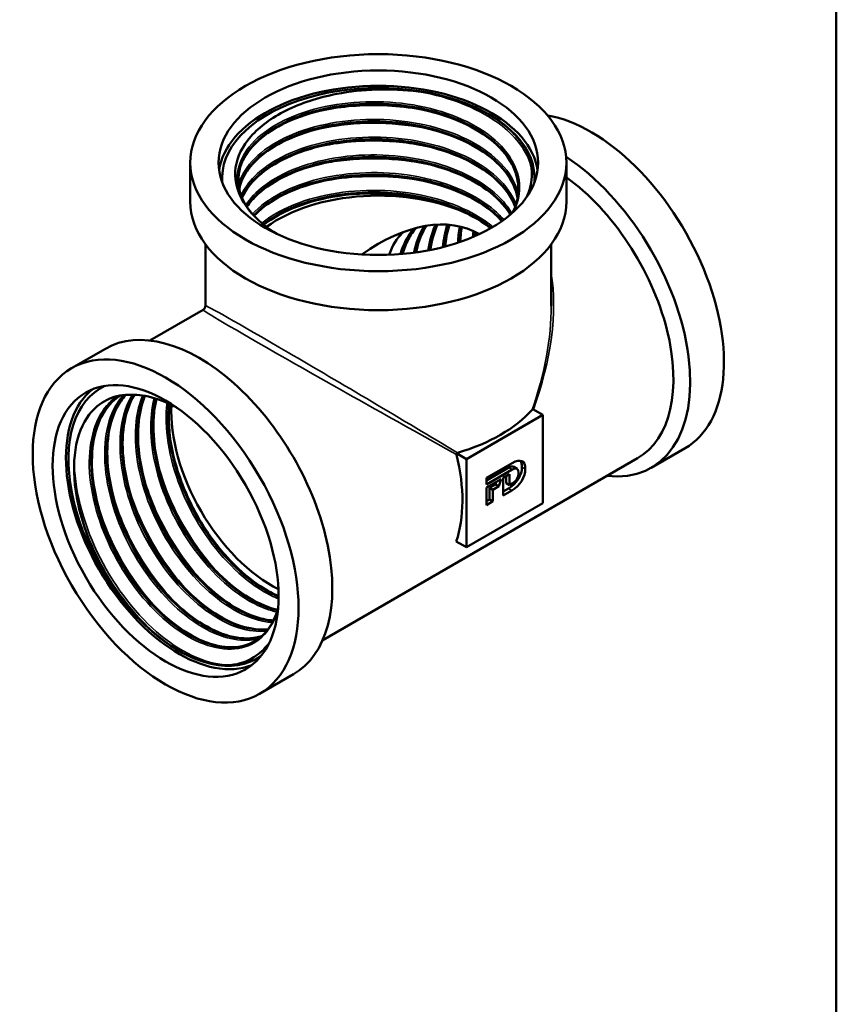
# Model space of a CAD drawing. Header units: millimetres. Extents: x -72 to 688, y -69 to 356.
# Tile 3 of 6: x 118 to 205, y 62 to 167. Entities that reach past the tile are written whole.
import ezdxf

# ---------------------------------------------------------------- set-up
doc = ezdxf.new("R2010")
doc.units = ezdxf.units.MM
for name, color, linetype, lineweight in [('Видимые тонкие (ГОСТ)', 7, 'Continuous', 35), ('Видимый контур (ГОСТ)', 7, 'Continuous', 50), ('Кромка (ГОСТ)', 7, 'Continuous', 50)]:
    doc.layers.add(name, color=color, linetype=linetype, lineweight=lineweight)

# ---------------------------------------------------------------- blocks, each defined once
blk = doc.blocks.new('Рамки ГОСТ_ граница 297x210')
at = {"layer": 'Кромка (ГОСТ)'}
blk.add_line((205, 5), (205, 292), dxfattribs=at)

msp = doc.modelspace()

# ---------------------------------------------------------------- linework, layer by layer
at = {"layer": 'Видимые тонкие (ГОСТ)'}
for p, q in [((170.522, 119.267), (170.168, 119.471)), ((171.917, 119.335), (171.564, 119.539)), ((170.497, 117.055), (170.143, 117.259))]:
    msp.add_line(p, q, dxfattribs=at)
for major_axis, ratio, start_param, end_param in [((13.449, 22.69), 0.5695605, 5.0323307, 5.6821781), ((18.651, -10.478), 0.0116063, 3.1347085, 5.1817701), ((-18.4, 10.914), 0.0116063, 4.2430079, 6.2900694), ((12.926, 22.992), 0.5695605, 5.0149972, 5.4912624)]:
    msp.add_ellipse((156.281, 125.795), major_axis=major_axis, ratio=ratio, start_param=start_param, end_param=end_param, dxfattribs=at)
for points, knots in [([(160.515, 159.499), (164.05, 158.891), (167.25, 157.582), (169.454, 155.83), (171.026, 154.579), (172.083, 153.109), (172.535, 151.577)], [2.6156521, 2.6156521, 2.6156521, 2.6156521, 3.2805271, 3.2805271, 3.2805271, 3.7550364, 3.7550364, 3.7550364, 3.7550364]), ([(141.769, 148.043), (140.886, 149.876), (141.168, 151.882), (142.553, 153.612), (143.939, 155.341), (146.418, 156.782), (149.453, 157.608), (152.488, 158.434), (156.058, 158.639), (159.391, 158.163), (162.723, 157.688), (165.795, 156.536), (167.943, 154.942), (170.089, 153.348), (171.297, 151.322), (171.305, 149.288), (171.308, 148.416), (171.091, 147.545), (170.674, 146.708)], [0.5233568, 0.5233568, 0.5233568, 0.5233568, 1.2040184, 1.2040184, 1.2040184, 1.8844804, 1.8844804, 1.8844804, 2.5647468, 2.5647468, 2.5647468, 3.2448217, 3.2448217, 3.2448217, 3.9247091, 3.9247091, 3.9247091, 4.2162159, 4.2162159, 4.2162159, 4.2162159]), ([(149.31, 157.243), (151.254, 157.726), (153.373, 157.994), (155.515, 158.013), (157.853, 158.033), (160.21, 157.755), (162.386, 157.215)], [8.20309522, 8.20309522, 8.20309522, 8.20309522, 8.59298612, 8.59298612, 8.59298612, 9.01846169, 9.01846169, 9.01846169, 9.01846169]), ([(141.409, 149.506), (141.486, 149.814), (141.595, 150.118), (141.734, 150.419), (142.585, 152.251), (144.591, 153.904), (147.319, 155.007), (150.048, 156.109), (153.48, 156.654), (156.876, 156.508), (160.271, 156.362), (163.608, 155.528), (166.167, 154.169), (168.725, 152.81), (170.489, 150.937), (171.078, 148.937), (171.11, 148.828), (171.138, 148.718), (171.164, 148.608)], [7.21025, 7.21025, 7.21025, 7.21025, 7.3214747, 7.3214747, 7.3214747, 8.0003215, 8.0003215, 8.0003215, 8.6790087, 8.6790087, 8.6790087, 9.3575404, 9.3575404, 9.3575404, 10.0359205, 10.0359205, 10.0359205, 10.0729776, 10.0729776, 10.0729776, 10.0729776]), ([(149.308, 155.36), (149.661, 155.448), (150.021, 155.529), (150.386, 155.603), (153.787, 156.288), (157.624, 156.297), (161.107, 155.616), (161.54, 155.531), (161.967, 155.436), (162.387, 155.331)], [14.48628053, 14.48628053, 14.48628053, 14.48628053, 14.55731322, 14.55731322, 14.55731322, 15.21933013, 15.21933013, 15.21933013, 15.30164699, 15.30164699, 15.30164699, 15.30164699]), ([(141.683, 148.408), (142.324, 149.862), (143.665, 151.218), (145.547, 152.274), (147.942, 153.617), (151.195, 154.465), (154.596, 154.619), (157.994, 154.772), (161.516, 154.229), (164.394, 153.095), (167.271, 151.961), (169.484, 150.243), (170.552, 148.3), (170.7, 148.032), (170.825, 147.76), (170.929, 147.485)], [13.5895953, 13.5895953, 13.5895953, 13.5895953, 14.1268146, 14.1268146, 14.1268146, 14.8101735, 14.8101735, 14.8101735, 15.4930384, 15.4930384, 15.4930384, 16.1754262, 16.1754262, 16.1754262, 16.2696792, 16.2696792, 16.2696792, 16.2696792]), ([(149.309, 153.47), (151.624, 154.043), (154.188, 154.31), (156.74, 154.222), (158.671, 154.156), (160.59, 153.887), (162.385, 153.44)], [20.76946584, 20.76946584, 20.76946584, 20.76946584, 21.23359443, 21.23359443, 21.23359443, 21.5848323, 21.5848323, 21.5848323, 21.5848323]), ([(142.175, 147.419), (142.647, 148.14), (143.294, 148.824), (144.102, 149.442), (146.096, 150.967), (149.053, 152.08), (152.337, 152.528), (155.619, 152.975), (159.204, 152.754), (162.319, 151.897), (165.432, 151.04), (168.053, 149.553), (169.618, 147.743), (169.956, 147.352), (170.245, 146.946), (170.482, 146.531)], [19.9850907, 19.9850907, 19.9850907, 19.9850907, 20.2606621, 20.2606621, 20.2606621, 20.9401723, 20.9401723, 20.9401723, 21.6193363, 21.6193363, 21.6193363, 22.2981699, 22.2981699, 22.2981699, 22.4447558, 22.4447558, 22.4447558, 22.4447558]), ([(149.309, 151.584), (150.048, 151.769), (150.813, 151.923), (151.596, 152.042), (155.114, 152.576), (158.98, 152.407), (162.388, 151.557)], [27.05265114, 27.05265114, 27.05265114, 27.05265114, 27.20110797, 27.20110797, 27.20110797, 27.86801761, 27.86801761, 27.86801761, 27.86801761]), ([(142.892, 146.458), (144.413, 148.112), (146.959, 149.459), (150, 150.2), (153.097, 150.955), (156.685, 151.076), (159.989, 150.522), (163.288, 149.969), (166.28, 148.746), (168.318, 147.103), (168.811, 146.705), (169.247, 146.283), (169.624, 145.844)], [26.389186, 26.389186, 26.389186, 26.389186, 27.05768, 27.05768, 27.05768, 27.7383055, 27.7383055, 27.7383055, 28.4181595, 28.4181595, 28.4181595, 28.582737, 28.582737, 28.582737, 28.582737]), ([(149.308, 149.696), (151.958, 150.352), (154.935, 150.602), (157.844, 150.389), (159.4, 150.275), (160.933, 150.029), (162.385, 149.665)], [33.33583645, 33.33583645, 33.33583645, 33.33583645, 33.86698689, 33.86698689, 33.86698689, 34.15120291, 34.15120291, 34.15120291, 34.15120291]), ([(143.891, 145.494), (144.953, 146.35), (146.3, 147.094), (147.854, 147.664), (150.687, 148.703), (154.189, 149.16), (157.598, 148.918), (160.989, 148.678), (164.263, 147.748), (166.713, 146.315), (167.36, 145.937), (167.948, 145.524), (168.472, 145.084)], [32.801822, 32.801822, 32.801822, 32.801822, 33.1767179, 33.1767179, 33.1767179, 33.8598913, 33.8598913, 33.8598913, 34.5396204, 34.5396204, 34.5396204, 34.719195, 34.719195, 34.719195, 34.719195]), ([(166.364, 144.665), (166.361, 144.626), (166.358, 144.586), (166.355, 144.547), (166.342, 144.369), (166.333, 144.188), (166.328, 144.006)], [7.78808858, 7.78808858, 7.78808858, 7.78808858, 7.797959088, 7.797959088, 7.797959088, 7.842306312, 7.842306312, 7.842306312, 7.842306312]), ([(145.612, 104.424), (145.584, 104.32), (145.554, 104.217), (145.522, 104.117), (144.833, 101.935), (143.337, 100.533), (141.371, 100.223), (139.406, 99.913), (136.985, 100.697), (134.647, 102.411), (132.309, 104.125), (130.07, 106.757), (128.428, 109.745), (126.786, 112.732), (125.752, 116.054), (125.563, 118.999), (125.374, 121.943), (126.03, 124.49), (127.404, 126.097), (127.727, 126.475), (128.09, 126.801), (128.486, 127.072)], [1.8546661, 1.8546661, 1.8546661, 1.8546661, 1.8861386, 1.8861386, 1.8861386, 2.5672097, 2.5672097, 2.5672097, 3.248073, 3.248073, 3.248073, 3.9287327, 3.9287327, 3.9287327, 4.6091928, 4.6091928, 4.6091928, 5.2894574, 5.2894574, 5.2894574, 5.4496365, 5.4496365, 5.4496365, 5.4496365]), ([(143.591, 101.296), (141.98, 100.851), (140.001, 101.188), (137.98, 102.276), (135.638, 103.536), (133.256, 105.795), (131.36, 108.575), (129.464, 111.353), (128.067, 114.632), (127.484, 117.712), (126.9, 120.791), (127.134, 123.65), (128.146, 125.681), (128.432, 126.254), (128.779, 126.759), (129.18, 127.193)], [8.7810463, 8.7810463, 8.7810463, 8.7810463, 9.367165, 9.367165, 9.367165, 10.0461737, 10.0461737, 10.0461737, 10.725019, 10.725019, 10.725019, 11.4037048, 11.4037048, 11.4037048, 11.5951998, 11.5951998, 11.5951998, 11.5951998]), ([(144.403, 102.086), (143.486, 101.981), (142.481, 102.095), (141.433, 102.434), (139.158, 103.169), (136.694, 104.962), (134.584, 107.434), (132.402, 109.992), (130.615, 113.259), (129.647, 116.496), (128.703, 119.653), (128.543, 122.758), (129.214, 125.142), (129.434, 125.921), (129.742, 126.622), (130.128, 127.231)], [15.1603917, 15.1603917, 15.1603917, 15.1603917, 15.4726913, 15.4726913, 15.4726913, 16.150371, 16.150371, 16.150371, 16.8513033, 16.8513033, 16.8513033, 17.5346576, 17.5346576, 17.5346576, 17.7580683, 17.7580683, 17.7580683, 17.7580683]), ([(145.018, 102.998), (144.802, 103.009), (144.583, 103.032), (144.36, 103.067), (142.17, 103.403), (139.683, 104.831), (137.451, 107.047), (135.22, 109.262), (133.259, 112.25), (132.005, 115.372), (130.752, 118.493), (130.213, 121.726), (130.519, 124.382), (130.636, 125.395), (130.875, 126.322), (131.224, 127.138)], [21.5558871, 21.5558871, 21.5558871, 21.5558871, 21.624999, 21.624999, 21.624999, 22.3052464, 22.3052464, 22.3052464, 22.9851155, 22.9851155, 22.9851155, 23.6646225, 23.6646225, 23.6646225, 23.9239447, 23.9239447, 23.9239447, 23.9239447]), ([(145.487, 104.112), (143.983, 104.45), (142.366, 105.258), (140.8, 106.476), (138.467, 108.292), (136.266, 111.007), (134.688, 114.038), (133.112, 117.066), (132.168, 120.388), (132.075, 123.291), (132.034, 124.585), (132.162, 125.792), (132.445, 126.864)], [27.9600638, 27.9600638, 27.9600638, 27.9600638, 28.4182775, 28.4182775, 28.4182775, 29.1006344, 29.1006344, 29.1006344, 29.7820891, 29.7820891, 29.7820891, 30.0858817, 30.0858817, 30.0858817, 30.0858817]), ([(145.671, 105.51), (145.143, 105.721), (144.609, 105.985), (144.073, 106.3), (141.725, 107.683), (139.373, 110.048), (137.537, 112.891), (135.706, 115.729), (134.402, 119.023), (133.919, 122.073), (133.679, 123.593), (133.643, 125.048), (133.805, 126.363)], [34.3877361, 34.3877361, 34.3877361, 34.3877361, 34.5427798, 34.5427798, 34.5427798, 35.222581, 35.222581, 35.222581, 35.9010403, 35.9010403, 35.9010403, 36.2393487, 36.2393487, 36.2393487, 36.2393487]), ([(140.926, 98.512), (138.744, 98.337), (136.121, 99.313), (133.615, 101.243), (131.109, 103.173), (128.736, 106.044), (127, 109.268), (125.265, 112.491), (124.177, 116.046), (123.976, 119.202), (123.952, 119.581), (123.94, 119.953), (123.942, 120.318)], [2.6156521, 2.6156521, 2.6156521, 2.6156521, 3.281345, 3.281345, 3.281345, 3.9468319, 3.9468319, 3.9468319, 4.6121165, 4.6121165, 4.6121165, 4.6918752, 4.6918752, 4.6918752, 4.6918752]), ([(137.841, 107.097), (135.769, 109.25), (133.926, 111.991), (132.626, 114.894), (132.102, 116.063), (131.668, 117.254), (131.33, 118.439)], [28.62344747, 28.62344747, 28.62344747, 28.62344747, 29.2048916, 29.2048916, 29.2048916, 29.43881393, 29.43881393, 29.43881393, 29.43881393]), ([(139.477, 108.045), (138.46, 109.098), (137.495, 110.289), (136.627, 111.577), (135.011, 113.975), (133.736, 116.699), (132.963, 119.383)], [34.90663278, 34.90663278, 34.90663278, 34.90663278, 35.19169496, 35.19169496, 35.19169496, 35.72199924, 35.72199924, 35.72199924, 35.72199924]), ([(136.208, 106.158), (135.39, 107.002), (134.608, 107.937), (133.881, 108.941), (132.022, 111.512), (130.546, 114.528), (129.692, 117.496)], [22.34026216, 22.34026216, 22.34026216, 22.34026216, 22.56921861, 22.56921861, 22.56921861, 23.15562863, 23.15562863, 23.15562863, 23.15562863]), ([(134.574, 105.212), (132.792, 107.063), (131.176, 109.343), (129.935, 111.795), (129.151, 113.343), (128.519, 114.954), (128.062, 116.552)], [16.05707685, 16.05707685, 16.05707685, 16.05707685, 16.55695559, 16.55695559, 16.55695559, 16.87244332, 16.87244332, 16.87244332, 16.87244332]), ([(132.938, 104.269), (132.39, 104.835), (131.857, 105.443), (131.346, 106.085), (129.148, 108.853), (127.382, 112.258), (126.422, 115.609)], [9.77389155, 9.77389155, 9.77389155, 9.77389155, 9.92756804, 9.92756804, 9.92756804, 10.58925801, 10.58925801, 10.58925801, 10.58925801]), ([(135.101, 99.958), (132.555, 101.486), (130.016, 104.044), (128.019, 107.11), (126.632, 109.241), (125.514, 111.608), (124.768, 113.965)], [3.1387315, 3.1387315, 3.1387315, 3.1387315, 3.8032521, 3.8032521, 3.8032521, 4.2650881, 4.2650881, 4.2650881, 4.2650881])]:
    msp.add_open_spline(points, degree=3, knots=knots, dxfattribs=at)
for points in [[(167.999, 157.095), (169.717, 156.065), (171.045, 154.812), (171.881, 153.456)], [(159.996, 144.886), (159.386, 144.158), (158.911, 143.251), (158.598, 142.198)], [(161.136, 145.158), (160.633, 144.364), (160.261, 143.415), (160.036, 142.347)], [(162.335, 145.318), (161.958, 144.516), (161.694, 143.595), (161.55, 142.586)], [(163.596, 145.33), (163.354, 144.599), (163.193, 143.792), (163.114, 142.931)], [(164.928, 145.145), (164.816, 144.592), (164.744, 144.007), (164.711, 143.397)]]:
    msp.add_open_spline(points, degree=3, dxfattribs=at)
at = {"layer": 'Видимый контур (ГОСТ)'}
for p, q in [((136.281, 151.923), (136.281, 147.778)), ((176.281, 151.923), (176.281, 147.778)), ((137.881, 143.253), (137.881, 136.707)), ((174.681, 143.253), (174.681, 136.707)), ((137.631, 136.274), (131.962, 133.001)), ((127.243, 132.124), (123.653, 130.052)), ((173.781, 125.081), (165.65, 120.386)), ((172.715, 125.697), (173.781, 125.081)), ((173.781, 115.691), (173.781, 125.081)), ((164.583, 121.002), (165.65, 120.386)), ((188.908, 121.539), (185.319, 119.466)), ((183.865, 120.475), (150.362, 101.132)), ((165.65, 120.386), (165.65, 110.996)), ((167.787, 118.393), (170.511, 119.966)), ((170.168, 119.471), (167.787, 118.096)), ((171.037, 119.349), (170.684, 119.553)), ((170.522, 119.267), (167.787, 117.688)), ((169.55, 118.376), (170.241, 118.775)), ((169.887, 118.571), (169.887, 117.824)), ((170.241, 118.775), (170.241, 117.62)), ((167.787, 117.688), (167.787, 118.393)), ((167.787, 117.358), (169.335, 118.252)), ((167.787, 115.491), (167.787, 117.358)), ((168.75, 117.691), (168.124, 117.33)), ((169.103, 117.487), (168.478, 117.126)), ((168.832, 117.961), (168.75, 117.691)), ((169.103, 117.487), (168.75, 117.691)), ((169.335, 118.252), (169.103, 117.487)), ((169.55, 116.508), (169.55, 118.376)), ((170.241, 117.62), (169.887, 117.824)), ((170.241, 117.62), (170.522, 117.783)), ((168.478, 117.126), (168.124, 117.33)), ((168.124, 117.33), (168.124, 116.093)), ((168.478, 117.126), (168.478, 115.889)), ((170.143, 117.259), (169.55, 116.917)), ((170.497, 117.055), (169.55, 116.508)), ((165.65, 110.996), (173.781, 115.691)), ((168.124, 116.093), (167.787, 115.899)), ((168.478, 115.889), (167.787, 115.491)), ((168.478, 115.889), (168.124, 116.093)), ((164.574, 111.617), (165.65, 110.996)), ((147.243, 97.483), (143.653, 95.411))]:
    msp.add_line(p, q, dxfattribs=at)
msp.add_arc((137.381, 136.707), 0.5, 300, 0, dxfattribs=at)
for centre, major_axis in [((156.281, 151.923), (-20, 0)), ((156.281, 151.923), (-17, 0)), ((133.653, 112.731), (-10, 17.321)), ((133.653, 112.731), (-8.5, 14.722))]:
    msp.add_ellipse(centre, major_axis=major_axis, ratio=0.5773503, dxfattribs=at)
for centre, major_axis, start_param, end_param in [((156.281, 150.29), (-16.62, 0), 3.0907757, 6.3340023), ((156.281, 150.29), (16.62, 0), 6.2323683, 9.4755949), ((156.281, 150.29), (-17, 0), 3.2248779, 6.1999), ((178.908, 138.859), (10, -17.321), 0, 2.6899462), ((175.319, 136.787), (10, -17.321), 5.8804695, 8.5733412), ((174.665, 136.41), (9.2, -15.935), 0, 2.2317282), ((156.281, 147.778), (20, 0), 3.1415927, 6.2831853), ((156.281, 139.676), (15.145, 0), 0.8767817, 2.4735564), ((156.281, 125.795), (-10.709, -18.549), 3.1377206, 4.0423991), ((156.281, 150.29), (14.908, 0), 3.903457, 3.9123898), ((167.594, 132.327), (-7.572, 13.116), 0.1703301, 0.4607858), ((178.908, 138.859), (8.5, -14.722), 4.0277629, 4.0335047), ((137.243, 114.804), (10, -17.321), 0, 3.1415927), ((135.067, 113.548), (-8.31, 14.393), 6.2323683, 9.4755949), ((135.067, 113.548), (-8.31, 14.393), 6.2323683, 9.4755949), ((135.067, 113.548), (-8.5, 14.722), 0.0832853, 3.0583074), ((144.967, 119.263), (7.572, -13.116), 3.869707, 5.562333), ((135.067, 113.548), (-7.454, 12.911), 5.5123881, 5.5270432), ((156.281, 130.49), (-18.4, 0), 2.0470615, 2.6653274), ((152.215, 123.448), (9.2, -15.935), 0.4675745, 1.0945311)]:
    msp.add_ellipse(centre, major_axis=major_axis, ratio=0.5773503, start_param=start_param, end_param=end_param, dxfattribs=at)
for points, knots in [([(141.769, 148.043), (141.169, 149.128), (140.945, 150.27), (141.265, 152.56), (141.819, 153.686), (143.653, 155.772), (144.927, 156.708), (148.05, 158.263), (149.877, 158.86), (153.232, 159.507), (154.67, 159.664), (157.598, 159.753), (159.074, 159.682), (160.515, 159.499)], [0, 0, 0, 0, 0.5915353, 0.5915353, 1.1935768, 1.1935768, 1.806121, 1.806121, 2.4291643, 2.4291643, 2.8657214, 2.8657214, 3.3073315, 3.3073315, 3.3073315, 3.3073315]), ([(160.515, 159.499), (161.468, 159.378), (162.631, 159.163), (165.406, 158.363), (166.795, 157.785), (167.999, 157.095)], [0, 0, 0, 0, 0.29300646, 0.29300646, 0.64558571, 0.64558571, 0.64558571, 0.64558571]), ([(171.182, 148.86), (171.267, 150.723), (170.353, 152.599), (168.595, 154.149), (166.691, 155.828), (163.811, 157.114), (160.576, 157.744), (157.321, 158.378), (153.729, 158.343), (150.587, 157.662), (147.46, 156.984), (144.801, 155.672), (143.184, 154.024), (141.938, 152.753), (141.319, 151.29), (141.382, 149.837)], [-3.9558762, -3.9558762, -3.9558762, -3.9558762, -3.328176, -3.328176, -3.328176, -2.6484882, -2.6484882, -2.6484882, -1.964329, -1.964329, -1.964329, -1.283533, -1.283533, -1.283533, -0.7584606, -0.7584606, -0.7584606, -0.7584606]), ([(141.376, 150.053), (141.385, 151.57), (142.143, 153.086), (143.564, 154.373), (145.332, 155.973), (148.115, 157.206), (151.308, 157.79), (154.5, 158.374), (158.08, 158.304), (161.271, 157.582), (164.461, 156.859), (167.239, 155.489), (169.003, 153.753), (170.421, 152.358), (171.176, 150.734), (171.185, 149.109)], [7.0695379, 7.0695379, 7.0695379, 7.0695379, 7.6177061, 7.6177061, 7.6177061, 8.2992979, 8.2992979, 8.2992979, 8.9806976, 8.9806976, 8.9806976, 9.6619091, 9.6619091, 9.6619091, 10.2092861, 10.2092861, 10.2092861, 10.2092861]), ([(171.182, 149.359), (171.136, 150.322), (170.813, 151.294), (169.672, 153.091), (168.851, 153.941), (166.837, 155.419), (165.625, 156.069), (162.959, 157.105), (161.472, 157.506), (158.408, 158.015), (156.791, 158.129), (153.632, 158.062), (152.05, 157.88), (149.122, 157.249), (147.738, 156.793), (145.343, 155.672), (144.301, 154.995), (142.684, 153.515), (142.088, 152.697), (141.526, 151.339), (141.404, 150.803), (141.378, 150.269)], [0, 0, 0, 0, 0.4969194, 0.4969194, 0.9803377, 0.9803377, 1.4552208, 1.4552208, 1.9290795, 1.9290795, 2.4039837, 2.4039837, 2.8795045, 2.8795045, 3.3548637, 3.3548637, 3.829283, 3.829283, 4.302802, 4.302802, 4.6001296, 4.6001296, 4.6001296, 4.6001296]), ([(171.102, 148.164), (170.967, 148.897), (170.675, 149.625), (169.672, 151.204), (168.851, 152.054), (166.837, 153.531), (165.625, 154.181), (162.959, 155.218), (161.472, 155.619), (158.408, 156.127), (156.791, 156.241), (153.632, 156.175), (152.05, 155.993), (149.122, 155.362), (147.738, 154.905), (145.343, 153.785), (144.301, 153.107), (142.684, 151.628), (142.088, 150.809), (141.625, 149.69), (141.535, 149.402), (141.473, 149.111)], [0.1190438, 0.1190438, 0.1190438, 0.1190438, 0.4969194, 0.4969194, 0.9803377, 0.9803377, 1.4552208, 1.4552208, 1.9290795, 1.9290795, 2.4039837, 2.4039837, 2.8795045, 2.8795045, 3.3548637, 3.3548637, 3.829283, 3.829283, 4.302802, 4.302802, 4.4647767, 4.4647767, 4.4647767, 4.4647767]), ([(171.104, 148.177), (170.76, 150.073), (169.374, 151.9), (167.201, 153.315), (164.891, 154.818), (161.71, 155.844), (158.35, 156.184), (154.995, 156.524), (151.484, 156.178), (148.583, 155.236), (145.684, 154.295), (143.413, 152.767), (142.262, 150.997), (141.869, 150.394), (141.607, 149.763), (141.477, 149.124)], [-10.1036556, -10.1036556, -10.1036556, -10.1036556, -9.461397, -9.461397, -9.461397, -8.778667, -8.778667, -8.778667, -8.0967723, -8.0967723, -8.0967723, -7.4156475, -7.4156475, -7.4156475, -7.183182, -7.183182, -7.183182, -7.183182]), ([(141.48, 149.116), (141.638, 149.88), (141.983, 150.633), (142.513, 151.342), (143.809, 153.075), (146.201, 154.539), (149.171, 155.401), (152.141, 156.263), (155.668, 156.518), (158.99, 156.095), (162.311, 155.673), (165.405, 154.576), (167.602, 153.027), (169.545, 151.657), (170.775, 149.943), (171.101, 148.169)], [13.4673366, 13.4673366, 13.4673366, 13.4673366, 13.7454523, 13.7454523, 13.7454523, 14.4254594, 14.4254594, 14.4254594, 15.1053104, 15.1053104, 15.1053104, 15.7850092, 15.7850092, 15.7850092, 16.3859404, 16.3859404, 16.3859404, 16.3859404]), ([(167.999, 157.095), (169.202, 156.404), (170.211, 155.605), (171.681, 153.93), (172.032, 153.233), (172.207, 152.787)], [0, 0, 0, 0, 0.50906867, 0.50906867, 0.97777467, 0.97777467, 0.97777467, 0.97777467]), ([(170.846, 147.241), (170.837, 147.267), (170.827, 147.293), (170.817, 147.319), (170.067, 149.292), (168.153, 151.107), (165.492, 152.382), (162.832, 153.657), (159.443, 154.386), (156.061, 154.426), (152.679, 154.465), (149.328, 153.816), (146.731, 152.633), (144.271, 151.513), (142.505, 149.922), (141.768, 148.187)], [-16.2787638, -16.2787638, -16.2787638, -16.2787638, -16.2697984, -16.2697984, -16.2697984, -15.5886194, -15.5886194, -15.5886194, -14.9078033, -14.9078033, -14.9078033, -14.2273339, -14.2273339, -14.2273339, -13.5825964, -13.5825964, -13.5825964, -13.5825964]), ([(141.772, 148.179), (141.789, 148.219), (141.806, 148.259), (141.824, 148.299), (142.655, 150.135), (144.655, 151.795), (147.385, 152.898), (150.113, 154.001), (153.552, 154.541), (156.948, 154.384), (160.342, 154.228), (163.67, 153.377), (166.206, 152.003), (168.53, 150.743), (170.172, 149.051), (170.843, 147.233)], [19.8667686, 19.8667686, 19.8667686, 19.8667686, 19.8817061, 19.8817061, 19.8817061, 20.5663793, 20.5663793, 20.5663793, 21.2505573, 21.2505573, 21.2505573, 21.9342569, 21.9342569, 21.9342569, 22.5610317, 22.5610317, 22.5610317, 22.5610317]), ([(170.839, 147.222), (170.687, 147.632), (170.485, 148.037), (169.672, 149.317), (168.851, 150.167), (166.837, 151.644), (165.625, 152.294), (162.959, 153.331), (161.472, 153.731), (158.408, 154.24), (156.791, 154.354), (153.632, 154.287), (152.05, 154.105), (149.122, 153.475), (147.738, 153.018), (145.343, 151.898), (144.301, 151.22), (142.71, 149.764), (142.126, 148.974), (141.776, 148.167)], [0.2822793, 0.2822793, 0.2822793, 0.2822793, 0.4969194, 0.4969194, 0.9803377, 0.9803377, 1.4552208, 1.4552208, 1.9290795, 1.9290795, 2.4039837, 2.4039837, 2.8795045, 2.8795045, 3.3548637, 3.3548637, 3.829283, 3.829283, 4.2878323, 4.2878323, 4.2878323, 4.2878323]), ([(170.346, 146.41), (170.339, 146.422), (170.332, 146.433), (170.325, 146.445), (169.158, 148.408), (166.803, 150.118), (163.798, 151.202), (160.86, 152.261), (157.323, 152.714), (153.962, 152.477), (150.603, 152.24), (147.445, 151.317), (145.176, 149.923), (143.916, 149.149), (142.935, 148.232), (142.286, 147.246)], [-22.4386913, -22.4386913, -22.4386913, -22.4386913, -22.434603, -22.434603, -22.434603, -21.734257, -21.734257, -21.734257, -21.0495838, -21.0495838, -21.0495838, -20.3654058, -20.3654058, -20.3654058, -19.9852611, -19.9852611, -19.9852611, -19.9852611]), ([(142.29, 147.239), (143.043, 148.375), (144.239, 149.419), (145.788, 150.261), (148.19, 151.567), (151.423, 152.378), (154.788, 152.506), (158.151, 152.633), (161.621, 152.075), (164.448, 150.938), (167.158, 149.848), (169.259, 148.233), (170.339, 146.405)], [26.2694715, 26.2694715, 26.2694715, 26.2694715, 26.7081598, 26.7081598, 26.7081598, 27.3886292, 27.3886292, 27.3886292, 28.0687679, 28.0687679, 28.0687679, 28.7206208, 28.7206208, 28.7206208, 28.7206208]), ([(170.327, 146.394), (170.297, 146.444), (170.266, 146.494), (169.672, 147.43), (168.851, 148.279), (166.837, 149.757), (165.625, 150.407), (162.959, 151.444), (161.472, 151.844), (158.408, 152.353), (156.791, 152.467), (153.632, 152.4), (152.05, 152.218), (149.122, 151.587), (147.738, 151.131), (145.343, 150.01), (144.301, 149.333), (143.018, 148.159), (142.616, 147.697), (142.296, 147.222)], [0.469883, 0.469883, 0.469883, 0.469883, 0.4969194, 0.4969194, 0.9803377, 0.9803377, 1.4552208, 1.4552208, 1.9290795, 1.9290795, 2.4039837, 2.4039837, 2.8795045, 2.8795045, 3.3548637, 3.3548637, 3.829283, 3.829283, 4.1073031, 4.1073031, 4.1073031, 4.1073031]), ([(172.207, 152.787), (172.676, 151.588), (172.739, 150.348), (172.3, 148.843), (172.191, 148.554), (172.058, 148.268)], [0, 0, 0, 0, 0.63888584, 0.63888584, 0.79311245, 0.79311245, 0.79311245, 0.79311245]), ([(141.378, 149.838), (141.422, 148.939), (141.743, 148.03), (142.496, 146.928), (142.693, 146.679), (142.911, 146.437)], [0, 0, 0, 0, 0.50005439, 0.50005439, 0.64899308, 0.64899308, 0.64899308, 0.64899308]), ([(169.467, 145.729), (169.412, 145.792), (169.356, 145.854), (169.298, 145.916), (167.651, 147.688), (164.969, 149.119), (161.832, 149.914), (158.696, 150.709), (155.127, 150.862), (151.897, 150.357), (148.668, 149.851), (145.801, 148.691), (143.914, 147.141), (143.589, 146.874), (143.294, 146.597), (143.03, 146.31)], [-28.5744916, -28.5744916, -28.5744916, -28.5744916, -28.5506779, -28.5506779, -28.5506779, -27.8705108, -27.8705108, -27.8705108, -27.1905037, -27.1905037, -27.1905037, -26.5106527, -26.5106527, -26.5106527, -26.3937132, -26.3937132, -26.3937132, -26.3937132]), ([(143.038, 146.302), (143.4, 146.692), (143.817, 147.066), (144.287, 147.418), (146.3, 148.923), (149.269, 150.013), (152.55, 150.434), (155.827, 150.855), (159.392, 150.606), (162.471, 149.726), (165.437, 148.879), (167.933, 147.452), (169.459, 145.723)], [32.6779803, 32.6779803, 32.6779803, 32.6779803, 32.8372961, 32.8372961, 32.8372961, 33.5191908, 33.5191908, 33.5191908, 34.2003156, 34.2003156, 34.2003156, 34.8564427, 34.8564427, 34.8564427, 34.8564427]), ([(169.433, 145.705), (168.979, 146.21), (168.442, 146.692), (166.837, 147.87), (165.625, 148.52), (162.959, 149.556), (161.472, 149.957), (158.408, 150.466), (156.791, 150.58), (153.632, 150.513), (152.05, 150.331), (149.122, 149.7), (147.738, 149.244), (145.343, 148.123), (144.301, 147.446), (143.339, 146.566), (143.194, 146.423), (143.057, 146.278)], [0.6916039, 0.6916039, 0.6916039, 0.6916039, 0.9803377, 0.9803377, 1.4552208, 1.4552208, 1.9290795, 1.9290795, 2.4039837, 2.4039837, 2.8795045, 2.8795045, 3.3548637, 3.3548637, 3.829283, 3.829283, 3.918756, 3.918756, 3.918756, 3.918756]), ([(168.286, 144.974), (168.203, 145.043), (168.118, 145.11), (168.031, 145.177), (165.946, 146.787), (162.925, 147.966), (159.623, 148.473), (156.322, 148.98), (152.765, 148.812), (149.723, 148.02), (147.46, 147.431), (145.495, 146.5), (144.051, 145.359)], [-34.7083767, -34.7083767, -34.7083767, -34.7083767, -34.6800452, -34.6800452, -34.6800452, -33.998257, -33.998257, -33.998257, -33.3166652, -33.3166652, -33.3166652, -32.8096665, -32.8096665, -32.8096665, -32.8096665]), ([(144.059, 145.352), (145.65, 146.605), (147.877, 147.601), (150.425, 148.174), (153.536, 148.873), (157.105, 148.935), (160.359, 148.333), (163.504, 147.751), (166.332, 146.551), (168.275, 144.968)], [39.0940098, 39.0940098, 39.0940098, 39.0940098, 39.6516341, 39.6516341, 39.6516341, 40.3324301, 40.3324301, 40.3324301, 40.9902748, 40.9902748, 40.9902748, 40.9902748]), ([(170.57, 146.606), (170.767, 146.998), (170.918, 147.397), (171.111, 148.149), (171.165, 148.505), (171.182, 148.86)], [4.20983212, 4.20983212, 4.20983212, 4.20983212, 4.41810567, 4.41810567, 4.60168706, 4.60168706, 4.60168706, 4.60168706]), ([(145.494, 144.349), (144.521, 144.936), (143.694, 145.595), (142.383, 147.001), (142.008, 147.611), (141.769, 148.043)], [0.03469513, 0.03469513, 0.03469513, 0.03469513, 0.45750865, 0.45750865, 0.86253278, 0.86253278, 0.86253278, 0.86253278]), ([(168.234, 144.944), (168.035, 145.104), (167.827, 145.259), (166.586, 146.129), (165.35, 146.762), (162.645, 147.763), (161.144, 148.144), (158.062, 148.611), (156.442, 148.704), (153.289, 148.595), (151.716, 148.392), (148.817, 147.722), (147.454, 147.247), (145.466, 146.271), (144.729, 145.816), (144.094, 145.324)], [0.8795852, 0.8795852, 0.8795852, 0.8795852, 0.9793166, 0.9793166, 1.453911, 1.453911, 1.9278331, 1.9278331, 2.4028053, 2.4028053, 2.8783417, 2.8783417, 3.3536572, 3.3536572, 3.6831791, 3.6831791, 3.6831791, 3.6831791]), ([(160.275, 144.963), (159.697, 144.306), (159.236, 143.494), (158.916, 142.549), (158.879, 142.44), (158.844, 142.329), (158.811, 142.217)], [38.68473595, 38.68473595, 38.68473595, 38.68473595, 38.96912361, 38.96912361, 38.96912361, 39.00182765, 39.00182765, 39.00182765, 39.00182765]), ([(158.823, 142.218), (158.92, 142.546), (159.032, 142.861), (159.16, 143.16), (159.455, 143.85), (159.833, 144.456), (160.283, 144.966)], [-32.71931468, -32.71931468, -32.71931468, -32.71931468, -32.62359924, -32.62359924, -32.62359924, -32.40236098, -32.40236098, -32.40236098, -32.40236098]), ([(160.291, 144.974), (159.976, 144.611), (159.697, 144.199), (159.218, 143.282), (159.017, 142.772), (158.859, 142.222)], [0.26020829, 0.26020829, 0.26020829, 0.26020829, 0.49691941, 0.49691941, 0.73613683, 0.73613683, 0.73613683, 0.73613683]), ([(160.26, 142.381), (160.268, 142.42), (160.276, 142.459), (160.285, 142.498), (160.513, 143.528), (160.886, 144.438), (161.384, 145.2)], [-26.50978368, -26.50978368, -26.50978368, -26.50978368, -26.49901268, -26.49901268, -26.49901268, -26.21378247, -26.21378247, -26.21378247, -26.21378247]), ([(161.396, 145.209), (161.289, 145.042), (161.188, 144.868), (160.743, 144.016), (160.476, 143.238), (160.303, 142.387)], [0.40287275, 0.40287275, 0.40287275, 0.40287275, 0.49691941, 0.49691941, 0.84552349, 0.84552349, 0.84552349, 0.84552349]), ([(163.841, 145.313), (163.638, 144.679), (163.493, 143.987), (163.404, 143.173), (163.396, 143.091), (163.389, 143.007)], [0.69790308, 0.69790308, 0.69790308, 0.69790308, 0.98033774, 0.98033774, 1.01199933, 1.01199933, 1.01199933, 1.01199933]), ([(165.179, 145.084), (165.125, 144.796), (165.081, 144.501), (165.022, 143.969), (165.003, 143.734), (164.991, 143.494)], [0.86373771, 0.86373771, 0.86373771, 0.86373771, 0.98033774, 0.98033774, 1.0691252, 1.0691252, 1.0691252, 1.0691252]), ([(129.267, 105.205), (127.993, 106.868), (126.888, 108.71), (125.157, 112.519), (124.541, 114.447), (123.875, 118.132), (123.822, 119.857), (124.283, 122.879), (124.783, 124.154), (126.038, 125.794), (126.655, 126.312), (128.068, 127.02), (128.854, 127.211), (129.705, 127.234)], [0, 0, 0, 0, 0.6388858, 0.6388858, 1.2672571, 1.2672571, 1.8851104, 1.8851104, 2.4924421, 2.4924421, 2.9056723, 2.9056723, 3.3138389, 3.3138389, 3.3138389, 3.3138389]), ([(143.131, 100.999), (142.306, 100.525), (141.338, 100.3), (140.275, 100.352), (138.167, 100.457), (135.705, 101.655), (133.437, 103.694), (131.17, 105.732), (129.113, 108.595), (127.727, 111.67), (126.34, 114.744), (125.634, 118.007), (125.774, 120.758), (125.914, 123.509), (126.899, 125.729), (128.528, 126.944), (128.622, 127.014), (128.719, 127.081), (128.817, 127.145)], [8.6403342, 8.6403342, 8.6403342, 8.6403342, 8.9839551, 8.9839551, 8.9839551, 9.6659403, 9.6659403, 9.6659403, 10.3477251, 10.3477251, 10.3477251, 11.0293136, 11.0293136, 11.0293136, 11.71071, 11.71071, 11.71071, 11.7501298, 11.7501298, 11.7501298, 11.7501298]), ([(128.816, 127.143), (128.557, 126.977), (128.312, 126.789), (128.083, 126.578), (126.563, 125.181), (125.726, 122.799), (125.743, 119.945), (125.759, 117.099), (126.624, 113.804), (128.136, 110.771), (129.644, 107.744), (131.785, 104.998), (134.083, 103.121), (136.375, 101.247), (138.806, 100.252), (140.839, 100.343), (141.761, 100.384), (142.597, 100.648), (143.315, 101.111)], [-5.4685083, -5.4685083, -5.4685083, -5.4685083, -5.3651856, -5.3651856, -5.3651856, -4.6807634, -4.6807634, -4.6807634, -3.9981892, -3.9981892, -3.9981892, -3.3171974, -3.3171974, -3.3171974, -2.6375288, -2.6375288, -2.6375288, -2.3292569, -2.3292569, -2.3292569, -2.3292569]), ([(128.817, 127.145), (128.013, 126.624), (127.337, 125.862), (126.354, 123.98), (126.029, 122.845), (125.756, 120.362), (125.799, 118.987), (126.235, 116.16), (126.631, 114.672), (127.723, 111.764), (128.432, 110.307), (130.07, 107.604), (131.018, 106.325), (133.029, 104.105), (134.116, 103.135), (136.284, 101.621), (137.391, 101.057), (139.481, 100.396), (140.488, 100.289), (141.945, 100.481), (142.47, 100.644), (142.945, 100.888)], [0.0029982, 0.0029982, 0.0029982, 0.0029982, 0.4969194, 0.4969194, 0.9803377, 0.9803377, 1.4552208, 1.4552208, 1.9290795, 1.9290795, 2.4039837, 2.4039837, 2.8795045, 2.8795045, 3.3548637, 3.3548637, 3.829283, 3.829283, 4.302802, 4.302802, 4.6001296, 4.6001296, 4.6001296, 4.6001296]), ([(129.413, 127.217), (129.196, 126.987), (128.995, 126.735), (128.81, 126.462), (127.604, 124.676), (127.137, 122.004), (127.499, 119.015), (127.863, 116.002), (129.067, 112.688), (130.833, 109.791), (132.597, 106.898), (134.909, 104.442), (137.251, 102.95), (139.59, 101.461), (141.942, 100.945), (143.782, 101.506), (143.819, 101.517), (143.855, 101.529), (143.891, 101.541)], [-11.601133, -11.601133, -11.601133, -11.601133, -11.4974377, -11.4974377, -11.4974377, -10.8184674, -10.8184674, -10.8184674, -10.1338828, -10.1338828, -10.1338828, -9.4502662, -9.4502662, -9.4502662, -8.7675503, -8.7675503, -8.7675503, -8.7539784, -8.7539784, -8.7539784, -8.7539784]), ([(143.896, 101.547), (143.692, 101.479), (143.481, 101.424), (143.264, 101.383), (141.34, 101.019), (138.952, 101.736), (136.63, 103.386), (134.308, 105.035), (132.068, 107.606), (130.407, 110.549), (128.746, 113.491), (127.677, 116.786), (127.442, 119.728), (127.207, 122.669), (127.808, 125.237), (129.129, 126.885), (129.222, 127.001), (129.319, 127.112), (129.419, 127.219)], [15.0381329, 15.0381329, 15.0381329, 15.0381329, 15.1149513, 15.1149513, 15.1149513, 15.7952796, 15.7952796, 15.7952796, 16.4754439, 16.4754439, 16.4754439, 17.1554482, 17.1554482, 17.1554482, 17.8352966, 17.8352966, 17.8352966, 17.8832094, 17.8832094, 17.8832094, 17.8832094]), ([(129.427, 127.22), (129.063, 126.825), (128.743, 126.367), (127.989, 124.924), (127.663, 123.789), (127.391, 121.305), (127.434, 119.931), (127.869, 117.103), (128.266, 115.616), (129.357, 112.707), (130.067, 111.25), (131.704, 108.548), (132.653, 107.269), (134.663, 105.048), (135.75, 104.078), (137.918, 102.565), (139.026, 102.001), (141.116, 101.34), (142.123, 101.233), (143.323, 101.391), (143.618, 101.458), (143.901, 101.55)], [0.2304542, 0.2304542, 0.2304542, 0.2304542, 0.4969194, 0.4969194, 0.9803377, 0.9803377, 1.4552208, 1.4552208, 1.9290795, 1.9290795, 2.4039837, 2.4039837, 2.8795045, 2.8795045, 3.3548637, 3.3548637, 3.829283, 3.829283, 4.302802, 4.302802, 4.4647767, 4.4647767, 4.4647767, 4.4647767]), ([(144.557, 102.279), (143.181, 102.115), (141.599, 102.452), (139.981, 103.281), (137.59, 104.505), (135.137, 106.795), (133.196, 109.636), (131.298, 112.415), (129.903, 115.7), (129.33, 118.78), (128.757, 121.857), (129.01, 124.708), (130.045, 126.715), (130.137, 126.893), (130.235, 127.064), (130.339, 127.229)], [21.4375649, 21.4375649, 21.4375649, 21.4375649, 21.9113319, 21.9113319, 21.9113319, 22.6113146, 22.6113146, 22.6113146, 23.2959795, 23.2959795, 23.2959795, 23.9801495, 23.9801495, 23.9801495, 24.0408161, 24.0408161, 24.0408161, 24.0408161]), ([(130.332, 127.227), (130.098, 126.858), (129.892, 126.455), (129.719, 126.019), (128.853, 123.845), (128.788, 120.889), (129.525, 117.786), (130.261, 114.684), (131.793, 111.457), (133.775, 108.797), (135.756, 106.139), (138.171, 104.067), (140.486, 103.023), (141.926, 102.373), (143.321, 102.123), (144.552, 102.274)], [-17.75865, -17.75865, -17.75865, -17.75865, -17.622093, -17.622093, -17.622093, -16.9401463, -16.9401463, -16.9401463, -16.2585946, -16.2585946, -16.2585946, -15.5774217, -15.5774217, -15.5774217, -15.1533928, -15.1533928, -15.1533928, -15.1533928]), ([(130.354, 127.229), (130.268, 127.09), (130.187, 126.946), (129.623, 125.867), (129.298, 124.732), (129.025, 122.249), (129.068, 120.874), (129.503, 118.047), (129.9, 116.559), (130.992, 113.651), (131.701, 112.194), (133.338, 109.491), (134.287, 108.213), (136.298, 105.992), (137.385, 105.022), (139.552, 103.508), (140.66, 102.945), (142.717, 102.294), (143.693, 102.183), (144.566, 102.284)], [0.4199336, 0.4199336, 0.4199336, 0.4199336, 0.4969194, 0.4969194, 0.9803377, 0.9803377, 1.4552208, 1.4552208, 1.9290795, 1.9290795, 2.4039837, 2.4039837, 2.8795045, 2.8795045, 3.3548637, 3.3548637, 3.829283, 3.829283, 4.2878323, 4.2878323, 4.2878323, 4.2878323]), ([(129.705, 127.234), (130.197, 127.247), (130.911, 127.234), (132.78, 126.815), (133.764, 126.435), (134.759, 125.893)], [0, 0, 0, 0, 0.23554172, 0.23554172, 0.48156215, 0.48156215, 0.48156215, 0.48156215]), ([(131.416, 127.108), (131.23, 126.671), (131.077, 126.202), (130.958, 125.703), (130.38, 123.279), (130.624, 120.179), (131.625, 117.064), (132.625, 113.95), (134.374, 110.842), (136.482, 108.404), (138.655, 105.891), (141.194, 104.109), (143.505, 103.457), (144.056, 103.301), (144.593, 103.21), (145.11, 103.182)], [-23.9208846, -23.9208846, -23.9208846, -23.9208846, -23.7811002, -23.7811002, -23.7811002, -23.1019726, -23.1019726, -23.1019726, -22.4229773, -22.4229773, -22.4229773, -21.7229947, -21.7229947, -21.7229947, -21.5560574, -21.5560574, -21.5560574, -21.5560574]), ([(145.113, 103.193), (144.384, 103.234), (143.614, 103.4), (142.824, 103.691), (140.536, 104.535), (138.09, 106.429), (136.029, 108.969), (133.969, 111.509), (132.308, 114.677), (131.419, 117.794), (130.531, 120.91), (130.42, 123.954), (131.124, 126.275), (131.212, 126.564), (131.312, 126.842), (131.425, 127.108)], [27.8402679, 27.8402679, 27.8402679, 27.8402679, 28.0757147, 28.0757147, 28.0757147, 28.7568875, 28.7568875, 28.7568875, 29.4376978, 29.4376978, 29.4376978, 30.1181617, 30.1181617, 30.1181617, 30.2030467, 30.2030467, 30.2030467, 30.2030467]), ([(131.449, 127.105), (131.125, 126.31), (130.902, 125.403), (130.66, 123.192), (130.703, 121.818), (131.138, 118.991), (131.534, 117.503), (132.626, 114.595), (133.336, 113.137), (134.973, 110.435), (135.921, 109.156), (137.932, 106.935), (139.019, 105.966), (141.187, 104.452), (142.295, 103.888), (143.953, 103.363), (144.554, 103.246), (145.126, 103.207)], [0.6022991, 0.6022991, 0.6022991, 0.6022991, 0.9803377, 0.9803377, 1.4552208, 1.4552208, 1.9290795, 1.9290795, 2.4039837, 2.4039837, 2.8795045, 2.8795045, 3.3548637, 3.3548637, 3.829283, 3.829283, 4.1073031, 4.1073031, 4.1073031, 4.1073031]), ([(145.551, 104.307), (143.48, 104.788), (141.192, 106.192), (139.134, 108.271), (136.921, 110.505), (134.988, 113.503), (133.77, 116.62), (132.553, 119.732), (132.058, 122.941), (132.404, 125.556), (132.462, 125.99), (132.543, 126.407), (132.645, 126.805)], [34.2489039, 34.2489039, 34.2489039, 34.2489039, 34.884043, 34.884043, 34.884043, 35.566759, 35.566759, 35.566759, 36.2486405, 36.2486405, 36.2486405, 36.3618209, 36.3618209, 36.3618209, 36.3618209]), ([(132.636, 126.807), (132.472, 126.175), (132.363, 125.495), (132.313, 124.778), (132.123, 122.062), (132.776, 118.816), (134.118, 115.736), (135.459, 112.656), (137.479, 109.763), (139.727, 107.674), (141.625, 105.911), (143.675, 104.732), (145.548, 104.298)], [-30.0797092, -30.0797092, -30.0797092, -30.0797092, -29.8998542, -29.8998542, -29.8998542, -29.219358, -29.219358, -29.219358, -28.5390297, -28.5390297, -28.5390297, -27.9646329, -27.9646329, -27.9646329, -27.9646329]), ([(132.679, 126.796), (132.568, 126.341), (132.484, 125.863), (132.294, 124.136), (132.337, 122.761), (132.772, 119.934), (133.169, 118.447), (134.261, 115.538), (134.97, 114.081), (136.607, 111.379), (137.556, 110.1), (139.566, 107.879), (140.653, 106.909), (142.821, 105.395), (143.929, 104.832), (145.172, 104.439), (145.367, 104.384), (145.561, 104.338)], [0.7887119, 0.7887119, 0.7887119, 0.7887119, 0.9803377, 0.9803377, 1.4552208, 1.4552208, 1.9290795, 1.9290795, 2.4039837, 2.4039837, 2.8795045, 2.8795045, 3.3548637, 3.3548637, 3.829283, 3.829283, 3.9185456, 3.9185456, 3.9185456, 3.9185456]), ([(134.003, 126.273), (133.913, 125.508), (133.892, 124.696), (133.941, 123.85), (134.111, 120.928), (135.124, 117.623), (136.748, 114.646), (138.37, 111.67), (140.591, 109.042), (142.913, 107.327), (143.831, 106.649), (144.762, 106.116), (145.673, 105.737)], [-36.2300791, -36.2300791, -36.2300791, -36.2300791, -36.0325437, -36.0325437, -36.0325437, -35.3503541, -35.3503541, -35.3503541, -34.668369, -34.668369, -34.668369, -34.3989441, -34.3989441, -34.3989441, -34.3989441]), ([(145.673, 105.751), (144.544, 106.224), (143.385, 106.933), (142.26, 107.853), (139.968, 109.729), (137.832, 112.469), (136.325, 115.49), (134.809, 118.53), (133.943, 121.833), (133.928, 124.684), (133.926, 125.231), (133.954, 125.76), (134.013, 126.269)], [40.6834777, 40.6834777, 40.6834777, 40.6834777, 41.0171119, 41.0171119, 41.0171119, 41.6967804, 41.6967804, 41.6967804, 42.3808775, 42.3808775, 42.3808775, 42.512097, 42.512097, 42.512097, 42.512097]), ([(134.057, 126.249), (133.93, 125.034), (133.975, 123.682), (134.407, 120.878), (134.803, 119.39), (135.895, 116.482), (136.604, 115.025), (138.242, 112.322), (139.19, 111.044), (141.201, 108.823), (142.288, 107.853), (144.138, 106.561), (144.915, 106.123), (145.674, 105.795)], [0.9881667, 0.9881667, 0.9881667, 0.9881667, 1.4552208, 1.4552208, 1.9290795, 1.9290795, 2.4039837, 2.4039837, 2.8795045, 2.8795045, 3.3548637, 3.3548637, 3.6899464, 3.6899464, 3.6899464, 3.6899464]), ([(164.716, 121.049), (164.685, 121.04), (164.655, 121.03), (164.612, 121.013), (164.597, 121.008), (164.583, 121.002)], [0, 0, 0, 0, 0.010407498, 0.010407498, 0.015649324, 0.015649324, 0.015649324, 0.015649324]), ([(164.583, 121.002), (164.585, 120.987), (164.587, 120.971), (164.595, 120.925), (164.601, 120.894), (164.609, 120.863)], [0.015682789, 0.015682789, 0.015682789, 0.015682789, 0.020922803, 0.020922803, 0.031327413, 0.031327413, 0.031327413, 0.031327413]), ([(135.101, 99.958), (133.901, 100.647), (132.706, 101.554), (130.519, 103.643), (129.74, 104.586), (129.267, 105.205)], [0, 0, 0, 0, 0.50907697, 0.50907697, 0.97777119, 0.97777119, 0.97777119, 0.97777119]), ([(143.319, 101.104), (144.076, 101.591), (144.702, 102.324), (145.339, 103.651), (145.499, 104.093), (145.625, 104.567)], [0, 0, 0, 0, 0.50005439, 0.50005439, 0.71596083, 0.71596083, 0.71596083, 0.71596083]), ([(144.698, 100.875), (144.3, 100.313), (143.832, 99.841), (142.604, 98.973), (141.804, 98.653), (140.926, 98.512)], [2.52936233, 2.52936233, 2.52936233, 2.52936233, 2.86572144, 2.86572144, 3.30733146, 3.30733146, 3.30733146, 3.30733146]), ([(140.926, 98.512), (140.344, 98.418), (139.577, 98.405), (137.496, 98.804), (136.301, 99.269), (135.101, 99.958)], [0, 0, 0, 0, 0.29300829, 0.29300829, 0.64558465, 0.64558465, 0.64558465, 0.64558465])]:
    msp.add_open_spline(points, degree=3, knots=knots, dxfattribs=at)
for points in [[(161.374, 145.198), (160.858, 144.407), (160.476, 143.455), (160.248, 142.379)], [(162.553, 145.329), (162.176, 144.536), (161.909, 143.627), (161.762, 142.63)], [(161.773, 142.634), (161.919, 143.631), (162.187, 144.538), (162.564, 145.329)], [(162.582, 145.336), (162.217, 144.551), (161.958, 143.638), (161.82, 142.644)], [(163.803, 145.313), (163.569, 144.601), (163.409, 143.82), (163.328, 142.987)], [(163.34, 142.991), (163.421, 143.823), (163.581, 144.601), (163.814, 145.311)], [(165.132, 145.094), (165.03, 144.577), (164.962, 144.033), (164.929, 143.467)], [(164.942, 143.472), (164.976, 144.034), (165.043, 144.576), (165.144, 145.09)], [(158.296, 143.831), (158.519, 144.107), (158.762, 144.357), (159.025, 144.578)], [(166.571, 144.568), (166.56, 144.412), (166.552, 144.255), (166.547, 144.096)], [(166.561, 144.101), (166.567, 144.256), (166.575, 144.409), (166.585, 144.56)], [(166.631, 144.538), (166.622, 144.403), (166.616, 144.266), (166.612, 144.129)], [(172.715, 125.697), (172.684, 125.672), (172.657, 125.647), (172.633, 125.62)], [(171.564, 119.539), (171.564, 118.701), (171.04, 117.777), (170.143, 117.259)], [(170.684, 119.553), (170.563, 119.623), (170.385, 119.596), (170.168, 119.471)], [(170.511, 119.966), (171.401, 120.479), (171.917, 120.18), (171.917, 119.335)], [(171.209, 118.921), (171.209, 119.386), (170.935, 119.505), (170.522, 119.267)], [(171.384, 120.21), (171.502, 120.059), (171.564, 119.832), (171.564, 119.539)], [(171.917, 119.335), (171.917, 118.497), (171.394, 117.573), (170.497, 117.055)], [(170.522, 117.783), (170.935, 118.021), (171.209, 118.446), (171.209, 118.921)]]:
    msp.add_open_spline(points, degree=3, dxfattribs=at)

# ---------------------------------------------------------------- block references
msp.add_blockref('Рамки ГОСТ_ граница 297x210', (0, 0))

doc.saveas('drawing.dxf')
